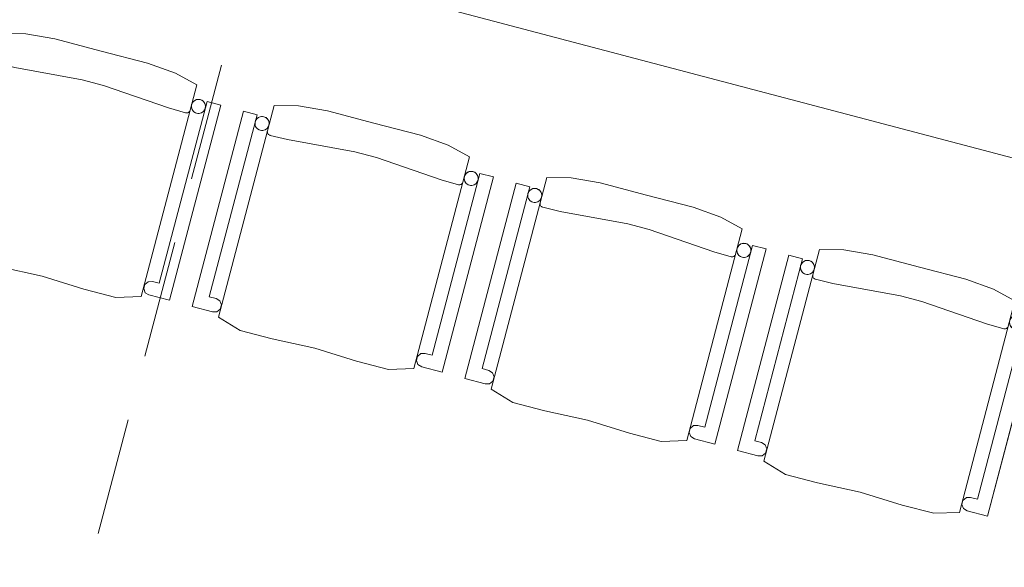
# Model space of a CAD drawing. Header units: millimetres. Extents: x -176817 to 18864955, y -12996033 to 201123.
# Tile 215 of 256: x 171601 to 173696, y -642 to 523. Entities that reach past the tile are written whole.
import ezdxf
from ezdxf.enums import TextEntityAlignment as Align

# ---------------------------------------------------------------- set-up
doc = ezdxf.new("R2010")
doc.units = ezdxf.units.MM
doc.header["$MEASUREMENT"] = 0
doc.linetypes.add('Przerywana długa', pattern=[390, 250, -140])
for name, color, linetype in [('213-A Wymiarowanie wewnętrzne', 7, 'Continuous'), ('215-A Wymiarowanie wewnętrzne 1_50', 7, 'Continuous'), ('320-W Umeblowanie', 7, 'Continuous'), ('410-K Osie', 7, 'Continuous')]:
    doc.layers.add(name, color=color, linetype=linetype)
doc.styles.add('STYL_AUTOMATYCZNY_4', font='arial.ttf')
doc.styles.add('STYL_AUTOMATYCZNY_8', font='ARIALN.TTF')
doc.dimstyles.new('STYL_AUTOMATYCZNY__3', dxfattribs={"dimtxt": 64.999998, "dimasz": 47.5, "dimexe": 0.18, "dimexo": 0.0625, "dimgap": 0, "dimtad": 1, "dimdec": 1, "dimlfac": 0.1, "dimzin": 0, "dimdsep": 46, "dimtxsty": 'STYL_AUTOMATYCZNY_4', "dimblk": 'ARROWHEAD_11', "dimblk1": 'ARROWHEAD_11', "dimblk2": 'ARROWHEAD_11', "dimcen": 0.09, "dimclrd": 30, "dimclre": 30, "dimclrt": 30, "dimazin": 0, "dimtfac": 1, "dimtdec": 4, "dimtmove": 0, "dimatfit": 3, "dimfxl": 0, "dimtolj": 1, "dimtzin": 0, "dimarcsym": 0})

# ---------------------------------------------------------------- blocks, each defined once
blk = doc.blocks.new('Krzesło 06 27[382]_2', base_point=(171381.6, 42.2))
at = {"layer": '320-W Umeblowanie', "color": 254, "linetype": 'Continuous', "lineweight": 0, "true_color": 0xcccccc}
for p, q in [((171562.1, 493.5), (171443.8, 42.9)), ((171613.9, 492.9), (171562.1, 493.5)), ((171675.9, 481.9), (171613.9, 492.9)), ((171774.5, 455.9), (171675.9, 481.9)), ((171496.8, 481), (171387.8, 65.8)), ((171424.3, 86.7), (171525.8, 473.4)), ((171525.8, 473.4), (171496.8, 481)), ((171873.2, 430), (171774.5, 455.9)), ((171547.7, 437.6), (171547.8, 439)), ((171547.8, 436.2), (171547.7, 437.6)), ((171548.2, 434.9), (171547.8, 436.2)), ((171548.8, 433.6), (171548.2, 434.9)), ((171549.6, 432.5), (171548.8, 433.6)), ((171550.6, 431.5), (171549.6, 432.5)), ((171551.7, 430.7), (171550.6, 431.5)), ((171553, 430.1), (171551.7, 430.7)), ((171553.7, 429.9), (171553, 430.1)), ((171590.7, 421.2), (171553.7, 429.9)), ((171734.2, 394.9), (171590.7, 421.2)), ((171932.6, 409.2), (171873.2, 430)), ((171978, 384.2), (171932.6, 409.2)), ((171779.7, 383), (171734.2, 394.9)), ((171917.6, 335.4), (171779.7, 383)), ((171859.7, -66.3), (171978, 384.2)), ((171999.7, 349), (171898.2, -37.8)), ((171954.1, 324.8), (171917.6, 335.4)), ((171919.7, -73.9), (172028.8, 341.3)), ((172028.8, 341.3), (171999.7, 349)), ((171954.8, 324.6), (171954.1, 324.8)), ((171956.2, 324.5), (171954.8, 324.6)), ((171957.6, 324.6), (171956.2, 324.5)), ((171958.9, 325), (171957.6, 324.6)), ((171960.2, 325.6), (171958.9, 325)), ((171961.3, 326.4), (171960.2, 325.6)), ((171962.3, 327.4), (171961.3, 326.4)), ((171438.8, 82.9), (171424.3, 86.7)), ((171387.8, 65.8), (171431.3, 54.4)), ((171446.6, 77.9), (171438.8, 82.9)), ((171449.9, 69.2), (171446.6, 77.9)), ((171447.6, 60.3), (171449.9, 69.2)), ((171431.3, 54.4), (171440.4, 54.4)), ((171440.4, 54.4), (171447.6, 60.3)), ((171443.8, 42.9), (171490.1, 15)), ((171490.1, 15), (171557.9, -3.1)), ((171557.9, -3.1), (171648.8, -22.7)), ((171648.8, -22.7), (171737.7, -50.3)), ((171867.3, -40.4), (171864.9, -49.3)), ((171874.4, -34.5), (171867.3, -40.4)), ((171883.7, -34), (171874.4, -34.5)), ((171898.2, -37.8), (171883.7, -34)), ((171737.7, -50.3), (171805.6, -67.9)), ((171864.9, -49.3), (171868.3, -57.9)), ((171868.3, -57.9), (171876.2, -62.4)), ((171876.2, -62.4), (171919.7, -73.9)), ((171805.6, -67.9), (171859.7, -66.3))]:
    blk.add_line(p, q, dxfattribs=at)
at = {"layer": '320-W Umeblowanie', "color": 254, "linetype": 'Continuous', "lineweight": 0, "true_color": 0xcccccc, "flags": 128}
for points in [[(171443.8, 42.9), (171490.1, 15), (171557.9, -3.1), (171648.8, -22.7), (171737.7, -50.3), (171805.6, -67.9), (171859.7, -66.3), (171978, 384.2), (171932.6, 409.2), (171873.2, 430), (171774.5, 455.9), (171675.9, 481.9), (171613.9, 492.9), (171562.1, 493.5)], [(171387.8, 65.8), (171431.3, 54.4), (171440.4, 54.4), (171447.6, 60.3), (171449.9, 69.2), (171446.6, 77.9), (171438.8, 82.9), (171424.3, 86.7), (171525.8, 473.4), (171496.8, 481)], [(171540.3, 469.6), (171537.8, 470.1), (171535.1, 470), (171532.6, 469.6), (171530.1, 468.7), (171527.9, 467.4), (171525.9, 465.7), (171524.2, 463.7), (171522.9, 461.4), (171522, 458.9), (171521.6, 456.3), (171521.6, 453.7), (171522.1, 451.2), (171523, 448.7), (171524.3, 446.5), (171526, 444.5), (171528, 442.8), (171530.3, 441.5), (171532.7, 440.6), (171535.3, 440.2), (171537.9, 440.2), (171540.5, 440.6), (171542.9, 441.6), (171545.2, 442.9), (171547.2, 444.6), (171548.9, 446.6), (171550.1, 448.8), (171551, 451.3), (171551.5, 453.9), (171551.5, 456.5), (171551, 459.1), (171550.1, 461.5), (171548.8, 463.8), (171547.1, 465.8), (171545.1, 467.4), (171542.8, 468.7)], [(171898.2, -37.8), (171883.7, -34), (171874.4, -34.5), (171867.3, -40.4), (171864.9, -49.3), (171868.3, -57.9), (171876.2, -62.4), (171919.7, -73.9), (172028.8, 341.3), (171999.7, 349)], [(171985.2, 352.8), (171982.7, 353.2), (171980.1, 353.2), (171977.5, 352.7), (171975, 351.8), (171972.8, 350.5), (171970.8, 348.8), (171969.1, 346.8), (171967.8, 344.5), (171966.9, 342.1), (171966.5, 339.5), (171966.5, 336.9), (171967, 334.3), (171967.9, 331.9), (171969.2, 329.6), (171970.9, 327.6), (171972.9, 325.9), (171975.2, 324.7), (171977.6, 323.8), (171980.2, 323.3), (171982.8, 323.3), (171985.4, 323.8), (171987.8, 324.7), (171990.1, 326), (171992.1, 327.7), (171993.8, 329.7), (171995.1, 332), (171995.9, 334.5), (171996.4, 337), (171996.4, 339.7), (171995.9, 342.2), (171995, 344.7), (171993.7, 346.9), (171992, 348.9), (171990, 350.6), (171987.7, 351.9)]]:
    blk.add_lwpolyline(points, close=True, dxfattribs=at)
at = {"layer": '320-W Umeblowanie', "color": 254, "linetype": 'Continuous', "lineweight": 0, "true_color": 0xcccccc}
for centre, start_param, end_param in [((171536.5, 455.1), 4.712389, 7.853982), ((171536.5, 455.1), 1.570796, 4.712389), ((171981.4, 338.3), 4.712389, 7.853982), ((171981.4, 338.3), 1.570796, 4.712389)]:
    blk.add_ellipse(centre, major_axis=(-14.5, 3.8), ratio=0.9996, start_param=start_param, end_param=end_param, dxfattribs=at)
blk = doc.blocks.new('Krzesło 06 27[383]_2', base_point=(171961.7, -110.9))
at = {"layer": '320-W Umeblowanie', "color": 254, "linetype": 'Continuous', "lineweight": 0, "true_color": 0xcccccc}
for p, q in [((172142.2, 340.4), (172023.9, -110.1)), ((172194.1, 339.8), (172142.2, 340.4)), ((172256, 328.8), (172194.1, 339.8)), ((172076.9, 327.9), (171967.9, -87.3)), ((172004.4, -66.4), (172106, 320.3)), ((172106, 320.3), (172076.9, 327.9)), ((172354.7, 302.9), (172256, 328.8)), ((172453.4, 276.9), (172354.7, 302.9)), ((172127.8, 284.5), (172127.9, 285.9)), ((172128, 283.2), (172127.8, 284.5)), ((172128.3, 281.8), (172128, 283.2)), ((172128.9, 280.5), (172128.3, 281.8)), ((172129.7, 279.4), (172128.9, 280.5)), ((172130.7, 278.4), (172129.7, 279.4)), ((172131.9, 277.6), (172130.7, 278.4)), ((172133.2, 277), (172131.9, 277.6)), ((172133.8, 276.8), (172133.2, 277)), ((172170.8, 268.2), (172133.8, 276.8)), ((172512.7, 256.1), (172453.4, 276.9)), ((172314.4, 241.8), (172170.8, 268.2)), ((172558.1, 231.2), (172512.7, 256.1)), ((172359.8, 229.9), (172314.4, 241.8)), ((172439.8, -219.4), (172558.1, 231.2)), ((172497.8, 182.3), (172359.8, 229.9)), ((172579.9, 195.9), (172478.3, -190.8)), ((172608.9, 188.2), (172579.9, 195.9)), ((172534.3, 171.7), (172497.8, 182.3)), ((172499.9, -227), (172608.9, 188.2)), ((172534.9, 171.5), (172534.3, 171.7)), ((172536.3, 171.4), (172534.9, 171.5)), ((172537.7, 171.5), (172536.3, 171.4)), ((172539.1, 171.9), (172537.7, 171.5)), ((172540.3, 172.5), (172539.1, 171.9)), ((172541.5, 173.3), (172540.3, 172.5)), ((172542.5, 174.3), (172541.5, 173.3)), ((172018.9, -70.2), (172004.4, -66.4)), ((172026.7, -75.2), (172018.9, -70.2)), ((172030.1, -83.8), (172026.7, -75.2)), ((171967.9, -87.3), (172011.4, -98.7)), ((172011.4, -98.7), (172020.6, -98.7)), ((172020.6, -98.7), (172027.7, -92.8)), ((172027.7, -92.8), (172030.1, -83.8)), ((172023.9, -110.1), (172070.3, -138.1)), ((172070.3, -138.1), (172138, -156.2)), ((172138, -156.2), (172229, -175.8)), ((172229, -175.8), (172317.8, -203.4)), ((172454.6, -187.6), (172447.4, -193.4)), ((172463.8, -187), (172454.6, -187.6)), ((172478.3, -190.8), (172463.8, -187)), ((172317.8, -203.4), (172385.7, -221)), ((172447.4, -193.4), (172445, -202.4)), ((172445, -202.4), (172448.4, -211)), ((172385.7, -221), (172439.8, -219.4)), ((172448.4, -211), (172456.3, -215.5)), ((172456.3, -215.5), (172499.9, -227))]:
    blk.add_line(p, q, dxfattribs=at)
at = {"layer": '320-W Umeblowanie', "color": 254, "linetype": 'Continuous', "lineweight": 0, "true_color": 0xcccccc, "flags": 128}
for points in [[(172023.9, -110.1), (172070.3, -138.1), (172138, -156.2), (172229, -175.8), (172317.8, -203.4), (172385.7, -221), (172439.8, -219.4), (172558.1, 231.2), (172512.7, 256.1), (172453.4, 276.9), (172354.7, 302.9), (172256, 328.8), (172194.1, 339.8), (172142.2, 340.4)], [(171967.9, -87.3), (172011.4, -98.7), (172020.6, -98.7), (172027.7, -92.8), (172030.1, -83.8), (172026.7, -75.2), (172018.9, -70.2), (172004.4, -66.4), (172106, 320.3), (172076.9, 327.9)], [(172120.5, 316.5), (172117.9, 317), (172115.3, 317), (172112.7, 316.5), (172110.3, 315.6), (172108, 314.3), (172106, 312.6), (172104.3, 310.6), (172103, 308.3), (172102.2, 305.8), (172101.7, 303.3), (172101.7, 300.6), (172102.2, 298.1), (172103.1, 295.6), (172104.4, 293.4), (172106.1, 291.4), (172108.1, 289.7), (172110.4, 288.4), (172112.9, 287.5), (172115.4, 287.1), (172118, 287.1), (172120.6, 287.6), (172123.1, 288.5), (172125.3, 289.8), (172127.3, 291.5), (172129, 293.5), (172130.3, 295.8), (172131.2, 298.2), (172131.6, 300.8), (172131.6, 303.4), (172131.1, 306), (172130.2, 308.4), (172128.9, 310.7), (172127.2, 312.7), (172125.2, 314.4), (172122.9, 315.6)], [(172478.3, -190.8), (172463.8, -187), (172454.6, -187.6), (172447.4, -193.4), (172445, -202.4), (172448.4, -211), (172456.3, -215.5), (172499.9, -227), (172608.9, 188.2), (172579.9, 195.9)], [(172565.4, 199.7), (172562.8, 200.1), (172560.2, 200.1), (172557.6, 199.7), (172555.2, 198.7), (172552.9, 197.4), (172550.9, 195.7), (172549.2, 193.7), (172548, 191.5), (172547.1, 189), (172546.6, 186.4), (172546.6, 183.8), (172547.1, 181.2), (172548, 178.8), (172549.3, 176.5), (172551, 174.5), (172553, 172.9), (172555.3, 171.6), (172557.8, 170.7), (172560.3, 170.2), (172563, 170.3), (172565.5, 170.7), (172568, 171.6), (172570.2, 172.9), (172572.2, 174.6), (172573.9, 176.6), (172575.2, 178.9), (172576.1, 181.4), (172576.5, 184), (172576.5, 186.6), (172576, 189.1), (172575.1, 191.6), (172573.8, 193.8), (172572.1, 195.8), (172570.1, 197.5), (172567.8, 198.8)]]:
    blk.add_lwpolyline(points, close=True, dxfattribs=at)
at = {"layer": '320-W Umeblowanie', "color": 254, "linetype": 'Continuous', "lineweight": 0, "true_color": 0xcccccc}
for centre, start_param, end_param in [((172116.7, 302), 4.712389, 7.853982), ((172116.7, 302), 1.570796, 4.712389), ((172561.6, 185.2), 4.712389, 7.853982), ((172561.6, 185.2), 1.570796, 4.712389)]:
    blk.add_ellipse(centre, major_axis=(-14.5, 3.8), ratio=0.9996, start_param=start_param, end_param=end_param, dxfattribs=at)
blk = doc.blocks.new('Krzesło 06 27[384]_2', base_point=(172541.8, -264))
at = {"layer": '320-W Umeblowanie', "color": 254, "linetype": 'Continuous', "lineweight": 0, "true_color": 0xcccccc}
for p, q in [((172657.1, 174.9), (172548, -240.3)), ((172722.4, 187.3), (172604.1, -263.2)), ((172686.1, 167.2), (172657.1, 174.9)), ((172774.2, 186.7), (172722.4, 187.3)), ((172836.1, 175.7), (172774.2, 186.7)), ((172934.8, 149.8), (172836.1, 175.7)), ((172584.6, -219.5), (172686.1, 167.2)), ((173033.5, 123.9), (172934.8, 149.8)), ((172708, 131.5), (172708.1, 132.9)), ((172708.1, 130.1), (172708, 131.5)), ((172708.5, 128.7), (172708.1, 130.1)), ((172709.1, 127.5), (172708.5, 128.7)), ((172709.9, 126.3), (172709.1, 127.5)), ((172710.9, 125.3), (172709.9, 126.3)), ((172712, 124.5), (172710.9, 125.3)), ((172713.3, 123.9), (172712, 124.5)), ((172714, 123.8), (172713.3, 123.9)), ((172751, 115.1), (172714, 123.8)), ((172894.5, 88.8), (172751, 115.1)), ((173092.8, 103), (173033.5, 123.9)), ((172940, 76.8), (172894.5, 88.8)), ((173138.3, 78.1), (173092.8, 103)), ((173077.9, 29.2), (172940, 76.8)), ((173020, -372.5), (173138.3, 78.1)), ((173160, 42.8), (173058.5, -343.9)), ((173189.1, 35.2), (173160, 42.8)), ((173114.4, 18.6), (173077.9, 29.2)), ((173080, -380), (173189.1, 35.2)), ((173122.6, 21.2), (173121.6, 20.2)), ((173115.1, 18.4), (173114.4, 18.6)), ((173116.5, 18.3), (173115.1, 18.4)), ((173117.9, 18.4), (173116.5, 18.3)), ((173119.2, 18.8), (173117.9, 18.4)), ((173120.5, 19.4), (173119.2, 18.8)), ((173121.6, 20.2), (173120.5, 19.4)), ((172599.1, -223.3), (172584.6, -219.5)), ((172606.9, -228.3), (172599.1, -223.3)), ((172610.2, -236.9), (172606.9, -228.3)), ((172548, -240.3), (172591.6, -251.8)), ((172600.7, -251.8), (172607.9, -245.9)), ((172607.9, -245.9), (172610.2, -236.9)), ((172591.6, -251.8), (172600.7, -251.8)), ((172604.1, -263.2), (172650.4, -291.2)), ((172650.4, -291.2), (172718.1, -309.3)), ((172718.1, -309.3), (172809.1, -328.8)), ((172809.1, -328.8), (172898, -356.5)), ((173027.5, -346.5), (173025.2, -355.5)), ((173025.2, -355.5), (173028.6, -364.1)), ((173034.7, -340.7), (173027.5, -346.5)), ((173044, -340.1), (173034.7, -340.7)), ((173058.5, -343.9), (173044, -340.1)), ((172898, -356.5), (172965.9, -374.1)), ((172965.9, -374.1), (173020, -372.5)), ((173028.6, -364.1), (173036.5, -368.6)), ((173036.5, -368.6), (173080, -380))]:
    blk.add_line(p, q, dxfattribs=at)
at = {"layer": '320-W Umeblowanie', "color": 254, "linetype": 'Continuous', "lineweight": 0, "true_color": 0xcccccc, "flags": 128}
for points in [[(172548, -240.3), (172591.6, -251.8), (172600.7, -251.8), (172607.9, -245.9), (172610.2, -236.9), (172606.9, -228.3), (172599.1, -223.3), (172584.6, -219.5), (172686.1, 167.2), (172657.1, 174.9)], [(172604.1, -263.2), (172650.4, -291.2), (172718.1, -309.3), (172809.1, -328.8), (172898, -356.5), (172965.9, -374.1), (173020, -372.5), (173138.3, 78.1), (173092.8, 103), (173033.5, 123.9), (172934.8, 149.8), (172836.1, 175.7), (172774.2, 186.7), (172722.4, 187.3)], [(172700.6, 163.4), (172698, 163.9), (172695.4, 163.9), (172692.9, 163.4), (172690.4, 162.5), (172688.1, 161.2), (172686.1, 159.5), (172684.5, 157.5), (172683.2, 155.2), (172682.3, 152.8), (172681.9, 150.2), (172681.9, 147.6), (172682.3, 145), (172683.2, 142.5), (172684.6, 140.3), (172686.3, 138.3), (172688.3, 136.6), (172690.5, 135.3), (172693, 134.4), (172695.6, 134), (172698.2, 134), (172700.8, 134.5), (172703.2, 135.4), (172705.5, 136.7), (172707.5, 138.4), (172709.1, 140.4), (172710.4, 142.7), (172711.3, 145.1), (172711.8, 147.7), (172711.7, 150.3), (172711.3, 152.9), (172710.4, 155.3), (172709, 157.6), (172707.4, 159.6), (172705.3, 161.3), (172703.1, 162.6)], [(173058.5, -343.9), (173044, -340.1), (173034.7, -340.7), (173027.5, -346.5), (173025.2, -355.5), (173028.6, -364.1), (173036.5, -368.6), (173080, -380), (173189.1, 35.2), (173160, 42.8)], [(173145.5, 46.6), (173143, 47), (173140.3, 47), (173137.8, 46.6), (173135.3, 45.7), (173133.1, 44.3), (173131.1, 42.7), (173129.4, 40.6), (173128.1, 38.4), (173127.2, 35.9), (173126.8, 33.3), (173126.8, 30.7), (173127.3, 28.1), (173128.2, 25.7), (173129.5, 23.4), (173131.2, 21.4), (173133.2, 19.8), (173135.5, 18.5), (173137.9, 17.6), (173140.5, 17.2), (173143.1, 17.2), (173145.7, 17.6), (173148.1, 18.5), (173150.4, 19.9), (173152.4, 21.6), (173154.1, 23.6), (173155.3, 25.8), (173156.2, 28.3), (173156.7, 30.9), (173156.7, 33.5), (173156.2, 36.1), (173155.3, 38.5), (173154, 40.8), (173152.3, 42.8), (173150.3, 44.4), (173148, 45.7)]]:
    blk.add_lwpolyline(points, close=True, dxfattribs=at)
at = {"layer": '320-W Umeblowanie', "color": 254, "linetype": 'Continuous', "lineweight": 0, "true_color": 0xcccccc}
for centre, start_param, end_param in [((172696.8, 148.9), 4.712389, 7.853982), ((172696.8, 148.9), 1.570796, 4.712389), ((173141.7, 32.1), 4.712389, 7.853982), ((173141.7, 32.1), 1.570796, 4.712389)]:
    blk.add_ellipse(centre, major_axis=(-14.5, 3.8), ratio=0.9996, start_param=start_param, end_param=end_param, dxfattribs=at)
blk = doc.blocks.new('Krzesło 06 27[385]_2', base_point=(173122, -417))
at = {"layer": '320-W Umeblowanie', "color": 254, "linetype": 'Continuous', "lineweight": 0, "true_color": 0xcccccc}
for p, q in [((173237.2, 21.8), (173128.2, -393.4)), ((173302.5, 34.2), (173184.2, -416.3)), ((173266.3, 14.2), (173237.2, 21.8)), ((173354.4, 33.6), (173302.5, 34.2)), ((173416.3, 22.6), (173354.4, 33.6)), ((173515, -3.3), (173416.3, 22.6)), ((173164.7, -372.6), (173266.3, 14.2)), ((173288.1, -21.6), (173288.2, -20.2)), ((173613.6, -29.2), (173515, -3.3)), ((173288.2, -23), (173288.1, -21.6)), ((173288.6, -24.4), (173288.2, -23)), ((173289.2, -25.6), (173288.6, -24.4)), ((173290, -26.8), (173289.2, -25.6)), ((173291, -27.8), (173290, -26.8)), ((173292.2, -28.6), (173291, -27.8)), ((173293.4, -29.1), (173292.2, -28.6)), ((173294.1, -29.3), (173293.4, -29.1)), ((173331.1, -38), (173294.1, -29.3)), ((173474.6, -64.3), (173331.1, -38)), ((173673, -50), (173613.6, -29.2)), ((173718.4, -75), (173673, -50)), ((173520.1, -76.3), (173474.6, -64.3)), ((173658, -123.9), (173520.1, -76.3)), ((173600.1, -525.5), (173718.4, -75)), ((173740.2, -110.3), (173638.6, -497)), ((173694.5, -134.5), (173658, -123.9)), ((173660.2, -533.1), (173769.2, -117.9)), ((173769.2, -117.9), (173740.2, -110.3)), ((173695.2, -134.7), (173694.5, -134.5)), ((173696.6, -134.8), (173695.2, -134.7)), ((173698, -134.6), (173696.6, -134.8)), ((173699.4, -134.3), (173698, -134.6)), ((173700.6, -133.7), (173699.4, -134.3)), ((173701.8, -132.9), (173700.6, -133.7)), ((173702.7, -131.9), (173701.8, -132.9)), ((173179.2, -376.4), (173164.7, -372.6)), ((173187, -381.4), (173179.2, -376.4)), ((173128.2, -393.4), (173171.7, -404.9)), ((173190.4, -390), (173187, -381.4)), ((173188, -399), (173190.4, -390)), ((173171.7, -404.9), (173180.8, -404.8)), ((173180.8, -404.8), (173188, -399)), ((173184.2, -416.3), (173230.5, -444.3)), ((173230.5, -444.3), (173298.3, -462.4)), ((173298.3, -462.4), (173389.3, -481.9)), ((173389.3, -481.9), (173478.1, -509.6)), ((173607.7, -499.6), (173605.3, -508.6)), ((173614.9, -493.7), (173607.7, -499.6)), ((173624.1, -493.2), (173614.9, -493.7)), ((173638.6, -497), (173624.1, -493.2)), ((173478.1, -509.6), (173546, -527.1)), ((173605.3, -508.6), (173608.7, -517.2)), ((173608.7, -517.2), (173616.6, -521.7)), ((173616.6, -521.7), (173660.2, -533.1)), ((173546, -527.1), (173600.1, -525.5))]:
    blk.add_line(p, q, dxfattribs=at)
at = {"layer": '320-W Umeblowanie', "color": 254, "linetype": 'Continuous', "lineweight": 0, "true_color": 0xcccccc, "flags": 128}
for points in [[(173128.2, -393.4), (173171.7, -404.9), (173180.8, -404.8), (173188, -399), (173190.4, -390), (173187, -381.4), (173179.2, -376.4), (173164.7, -372.6), (173266.3, 14.2), (173237.2, 21.8)], [(173184.2, -416.3), (173230.5, -444.3), (173298.3, -462.4), (173389.3, -481.9), (173478.1, -509.6), (173546, -527.1), (173600.1, -525.5), (173718.4, -75), (173673, -50), (173613.6, -29.2), (173515, -3.3), (173416.3, 22.6), (173354.4, 33.6), (173302.5, 34.2)], [(173280.8, 10.4), (173278.2, 10.8), (173275.6, 10.8), (173273, 10.3), (173270.5, 9.4), (173268.3, 8.1), (173266.3, 6.4), (173264.6, 4.4), (173263.3, 2.1), (173262.4, -0.3), (173262, -2.9), (173262, -5.5), (173262.5, -8.1), (173263.4, -10.5), (173264.7, -12.8), (173266.4, -14.8), (173268.4, -16.5), (173270.7, -17.8), (173273.1, -18.6), (173275.7, -19.1), (173278.3, -19.1), (173280.9, -18.6), (173283.4, -17.7), (173285.6, -16.4), (173287.6, -14.7), (173289.3, -12.7), (173290.6, -10.4), (173291.5, -8), (173291.9, -5.4), (173291.9, -2.8), (173291.4, -0.2), (173290.5, 2.3), (173289.2, 4.5), (173287.5, 6.5), (173285.5, 8.2), (173283.2, 9.5)], [(173638.6, -497), (173624.1, -493.2), (173614.9, -493.7), (173607.7, -499.6), (173605.3, -508.6), (173608.7, -517.2), (173616.6, -521.7), (173660.2, -533.1), (173769.2, -117.9), (173740.2, -110.3)], [(173725.7, -106.5), (173723.1, -106), (173720.5, -106.1), (173717.9, -106.5), (173715.5, -107.4), (173713.2, -108.7), (173711.2, -110.4), (173709.5, -112.4), (173708.2, -114.7), (173707.4, -117.2), (173706.9, -119.7), (173706.9, -122.4), (173707.4, -124.9), (173708.3, -127.4), (173709.6, -129.6), (173711.3, -131.6), (173713.3, -133.3), (173715.6, -134.6), (173718.1, -135.5), (173720.6, -135.9), (173723.2, -135.9), (173725.8, -135.4), (173728.3, -134.5), (173730.5, -133.2), (173732.5, -131.5), (173734.2, -129.5), (173735.5, -127.3), (173736.4, -124.8), (173736.8, -122.2), (173736.8, -119.6), (173736.3, -117), (173735.4, -114.6), (173734.1, -112.3), (173732.4, -110.3), (173730.4, -108.7), (173728.1, -107.4)]]:
    blk.add_lwpolyline(points, close=True, dxfattribs=at)
at = {"layer": '320-W Umeblowanie', "color": 254, "linetype": 'Continuous', "lineweight": 0, "true_color": 0xcccccc}
for centre, start_param, end_param in [((173276.9, -4.1), 4.712389, 7.853982), ((173276.9, -4.1), 1.570796, 4.712389), ((173721.9, -121), 4.712389, 7.853982), ((173721.9, -121), 1.570796, 4.712389)]:
    blk.add_ellipse(centre, major_axis=(-14.5, 3.8), ratio=0.9996, start_param=start_param, end_param=end_param, dxfattribs=at)
blk = doc.blocks.new('*D3111')
at = {"layer": '213-A Wymiarowanie wewnętrzne', "linetype": 'Continuous', "lineweight": 200}
for points in [[(165953.6, 2272.8), (165954.5, 2268), (165957.2, 2264), (165961.3, 2261.3), (165966.1, 2260.3), (165970.8, 2261.3), (165974.9, 2264), (165977.6, 2268), (165978.6, 2272.8), (165977.6, 2277.6), (165974.9, 2281.7), (165970.8, 2284.4), (165966.1, 2285.3), (165961.3, 2284.4), (165957.2, 2281.7), (165954.5, 2277.6)], [(175975.5, -371.7), (175976.5, -376.5), (175979.2, -380.5), (175983.2, -383.3), (175988, -384.2), (175992.8, -383.3), (175996.9, -380.5), (175999.6, -376.5), (176000.5, -371.7), (175999.6, -366.9), (175996.9, -362.9), (175992.8, -360.2), (175988, -359.2), (175983.2, -360.2), (175979.2, -362.9), (175976.5, -366.9)]]:
    blk.add_hatch(color=30, dxfattribs=at).paths.add_polyline_path(points)
at = {"layer": '213-A Wymiarowanie wewnętrzne', "color": 30, "linetype": 'Continuous', "lineweight": 0}
for p, q in [((165978, 2318.2), (165969.3, 2284.9)), ((175975.9, -368.5), (165978.1, 2269.6)), ((165962.9, 2260.7), (165954.1, 2227.5))]:
    blk.add_line(p, q, dxfattribs=at)
blk.add_circle((165966.1, 2272.8), 12.5, dxfattribs=at)
at = {"layer": '213-A Wymiarowanie wewnętrzne', "color": 30, "lineweight": 200, "insert": (170836.6, 1001.1), "char_height": 65, "attachment_point": 7, "rotation": 345.218, "style": 'STYL_AUTOMATYCZNY_4'}
blk.add_mtext('\\A1;{\\pql;\\fArial|b0|i0|c238|p0;\\W1.000000;1\xa0036,5}', dxfattribs=at)
blk = doc.blocks.new('ARROWHEAD_11')
at = {"color": 0, "linetype": 'Continuous', "lineweight": 0}
blk.add_line((0, 0), (-1, 0), dxfattribs=at)
at = {"color": 0, "linetype": 'Continuous', "lineweight": 0, "const_width": 0.25, "flags": 128}
blk.add_lwpolyline([(-0.125, 0, 1), (0.125, 0, 1)], format="xyb", close=True, dxfattribs=at)
blk = doc.blocks.new('*D3777')
at = {"layer": '215-A Wymiarowanie wewnętrzne 1_50', "linetype": 'Continuous', "lineweight": 200}
for points in [[(175896.6, 2621.6), (175897.6, 2616.8), (175900.3, 2612.8), (175904.4, 2610.1), (175909.1, 2609.1), (175913.9, 2610.1), (175918, 2612.8), (175920.7, 2616.8), (175921.6, 2621.6), (175920.7, 2626.4), (175918, 2630.5), (175913.9, 2633.2), (175909.1, 2634.1), (175904.4, 2633.2), (175900.3, 2630.5), (175897.6, 2626.4)], [(172827.4, -9010), (172828.3, -9014.7), (172831, -9018.8), (172835.1, -9021.5), (172839.9, -9022.5), (172844.6, -9021.5), (172848.7, -9018.8), (172851.4, -9014.7), (172852.4, -9010), (172851.4, -9005.2), (172848.7, -9001.1), (172844.6, -8998.4), (172839.9, -8997.5), (172835.1, -8998.4), (172831, -9001.1), (172828.3, -9005.2)]]:
    blk.add_hatch(color=30, dxfattribs=at).paths.add_polyline_path(points)
at = {"layer": '215-A Wymiarowanie wewnętrzne 1_50', "color": 30, "linetype": 'Continuous', "lineweight": 0}
for p, q in [((175897, 2624.8), (175863.8, 2633.6)), ((175954.5, 2609.7), (175921.2, 2618.4)), ((172843, -8997.9), (175905.9, 2609.5)), ((172827.8, -9006.8), (172794.5, -8998)), ((172885.2, -9021.9), (172851.9, -9013.2))]:
    blk.add_line(p, q, dxfattribs=at)
for centre in [(175909.1, 2621.6), (172839.9, -9010)]:
    blk.add_circle(centre, 12.5, dxfattribs=at)
at = {"layer": '215-A Wymiarowanie wewnętrzne 1_50', "color": 30, "lineweight": 200, "char_height": 65, "attachment_point": 7, "rotation": 75.218, "style": 'STYL_AUTOMATYCZNY_4'}
for s, insert in [('\\A1;{\\pql;\\fArial|b0|i0|c238|p0;\\W1.000000;12,5}', (175890.4, 2601.5)), ('\\A1;{\\pql;\\fArial|b0|i0|c238|p0;\\W1.000000;1\xa0203}', (174333.5, -3298.7))]:
    blk.add_mtext(s, dxfattribs=dict(at, insert=insert))
blk = doc.blocks.new('Standardowy znacznik osi[646]_2', base_point=(189711.8, 67432.3))
at = {"layer": '410-K Osie', "color": 5, "linetype": 'Przerywana długa', "lineweight": 0}
blk.add_line((188946.4, 64531.6), (167940.7, -15073.1), dxfattribs=at)
at = {"layer": '410-K Osie', "color": 7, "lineweight": 0, "style": 'STYL_AUTOMATYCZNY_8'}
for tag, p in [('AC_MarkerText_1_0', (189764.8, 67601.9)), ('AC_MarkerText_1_1', (167164.4, -18046))]:
    blk.add_attdef(tag, text='', height=100, rotation=345.218, dxfattribs=at).set_placement(p, align=Align.TOP_CENTER)

msp = doc.modelspace()

# ---------------------------------------------------------------- block references
at = {"layer": '320-W Umeblowanie', "color": 254, "linetype": 'Continuous', "lineweight": 0, "true_color": 0xcccccc}
for name, p in [('Krzesło 06 27[382]_2', (171381.56, 42.21)), ('Krzesło 06 27[383]_2', (171961.7, -110.88)), ('Krzesło 06 27[384]_2', (172541.85, -263.96)), ('Krzesło 06 27[385]_2', (173121.99, -417.05))]:
    msp.add_blockref(name, p, dxfattribs=at)
at = {"layer": '410-K Osie', "color": 5, "linetype": 'Continuous', "lineweight": 0}
msp.add_blockref('Standardowy znacznik osi[646]_2', (189711.85, 67432.33), dxfattribs=at)

# ---------------------------------------------------------------- dimensions: what is measured, and where the dimension line sits
at = {"layer": '213-A Wymiarowanie wewnętrzne', "color": 30, "linetype": 'Continuous', "lineweight": 200}
dim = msp.add_linear_dim(base=(165966.06, 2272.83), p1=(176702.2, 2334.79), p2=(165848.48, 1827.23), angle=165.21803, dimstyle='STYL_AUTOMATYCZNY__3', dxfattribs=at)
dim.commit()
dim.dimension.update_dxf_attribs({"geometry": '*D3111', "text_midpoint": (170986.21, 995.2), "dimtype": 160, "text_rotation": 345.21803})
at = {"layer": '215-A Wymiarowanie wewnętrzne 1_50', "color": 30, "linetype": 'Continuous', "lineweight": 200}
dim = msp.add_linear_dim(base=(175909.14, 2621.63), p1=(173748.01, -9249.61), p2=(171693.03, 3734.15), angle=75.21803, dimstyle='STYL_AUTOMATYCZNY__3', dxfattribs=at)
dim.commit()
dim.dimension.update_dxf_attribs({"geometry": '*D3777', "text_midpoint": (174330.49, -3182.59), "dimtype": 160, "text_rotation": 75.21803})

doc.saveas('drawing.dxf')
